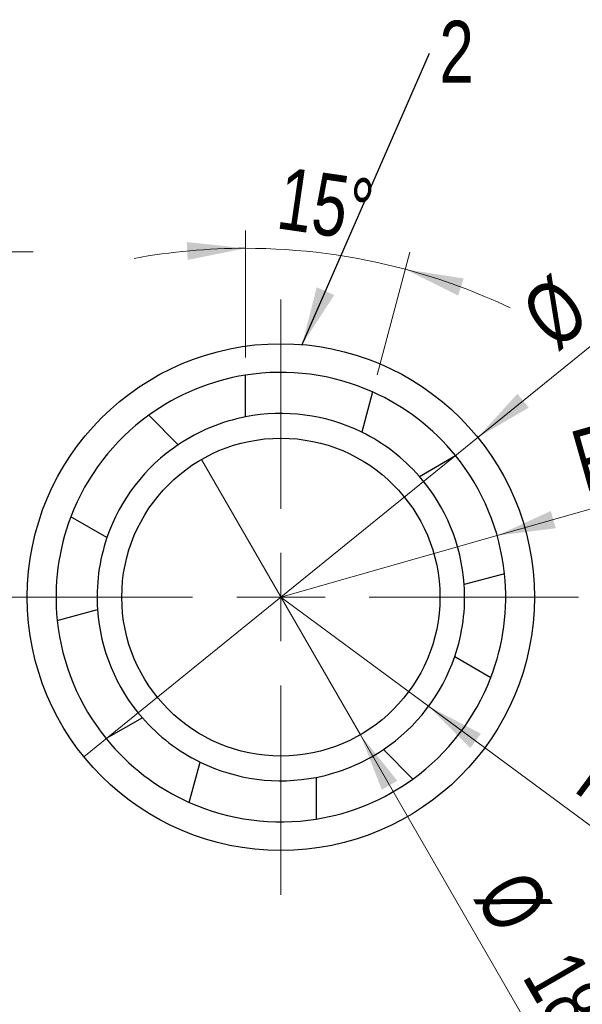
# Model space of a CAD drawing. Header units: millimetres. Extents: x 0 to 420, y 0 to 297.
# Tile 36 of 67: x 291 to 322, y 126 to 182. Entities that reach past the tile are written whole.
import ezdxf

# ---------------------------------------------------------------- set-up
doc = ezdxf.new("R2010")
doc.units = ezdxf.units.MM
doc.styles.add('SLDTEXTSTYLE1', font='TXT', dxfattribs={"width": 0.75})
doc.dimstyles.new('SLDDIMSTYLE1', dxfattribs={"dimtxt": 3.5, "dimasz": 3.302, "dimexe": 0, "dimexo": 0.0625, "dimgap": 0.875, "dimtad": 1, "dimrnd": 1e-09, "dimzin": 12, "dimdsep": 46, "dimtxsty": 'SLDTEXTSTYLE1', "dimsah": 1, "dimcen": 0.09, "dimadec": 0, "dimazin": 3, "dimtfac": 1, "dimtmove": 0, "dimatfit": 0, "dimfxl": 0, "dimfrac": 2, "dimtolj": 1, "dimtzin": 12, "dimarcsym": 0})
doc.dimstyles.new('SLDDIMSTYLE3', dxfattribs={"dimtxt": 0.18, "dimasz": 3.302, "dimexe": 0, "dimexo": 0.0625, "dimgap": 0, "dimtad": 0, "dimtih": 1, "dimtoh": 1, "dimdec": 0, "dimrnd": 1e-09, "dimzin": 0, "dimdsep": 46, "dimtxsty": 'Standard', "dimsah": 1, "dimcen": 0.09, "dimadec": 0, "dimazin": 0, "dimtfac": 3.302, "dimtdec": 0, "dimtofl": 0, "dimtmove": 0, "dimatfit": 3, "dimfxl": 0, "dimfrac": 2, "dimtolj": 1, "dimtzin": 0, "dimarcsym": 0})
doc.dimstyles.new('SLDDIMSTYLE4', dxfattribs={"dimtxt": 3.5, "dimasz": 3.302, "dimexe": 0, "dimexo": 0.0625, "dimgap": 0.875, "dimtad": 1, "dimrnd": 1e-09, "dimzin": 12, "dimdsep": 46, "dimtxsty": 'SLDTEXTSTYLE1', "dimsah": 1, "dimcen": 0, "dimadec": 0, "dimazin": 3, "dimtfac": 1, "dimtofl": 0, "dimtmove": 0, "dimatfit": 3, "dimfxl": 0, "dimfrac": 2, "dimtolj": 1, "dimtzin": 12, "dimarcsym": 0})
doc.dimstyles.new('SLDDIMSTYLE5', dxfattribs={"dimtxt": 3.5, "dimasz": 3.302, "dimexe": 0, "dimexo": 0.0625, "dimgap": 0.875, "dimtad": 1, "dimrnd": 1e-09, "dimzin": 12, "dimdsep": 46, "dimtxsty": 'SLDTEXTSTYLE1', "dimblk1": 'NONE', "dimsah": 1, "dimcen": 0, "dimadec": 0, "dimazin": 3, "dimtfac": 1, "dimtmove": 0, "dimatfit": 3, "dimldrblk": 'NONE', "dimfxl": 0, "dimfrac": 2, "dimtolj": 1, "dimtzin": 12, "dimarcsym": 0})
doc.dimstyles.new('SLDDIMSTYLE7', dxfattribs={"dimtxt": 3.5, "dimasz": 3.302, "dimexe": 0, "dimexo": 0.0625, "dimgap": 0.875, "dimtad": 1, "dimdec": 4, "dimzin": 12, "dimdsep": 46, "dimtxsty": 'SLDTEXTSTYLE1', "dimsah": 1, "dimcen": 0.09, "dimazin": 3, "dimtfac": 1, "dimtofl": 0, "dimtmove": 0, "dimatfit": 3, "dimfxl": 0, "dimfrac": 2, "dimtolj": 1, "dimtzin": 12, "dimarcsym": 0})

# ---------------------------------------------------------------- blocks, each defined once
blk = doc.blocks.new('_D_46')
at = {"color": 7, "linetype": 'Continuous', "lineweight": 0}
for p, q in [((303.372, 162.94), (303.372, 170.126)), ((310.815, 161.96), (312.675, 168.901))]:
    blk.add_line(p, q, dxfattribs=at)
at = {"color": 7, "linetype": 'Continuous', "lineweight": 18}
for start, end in [(90, 100.3749), (75, 90), (64.6251, 75)]:
    blk.add_arc((303.372, 134.181), 34.945, start, end, dxfattribs=at)
for points in [[(303.372, 169.126), (300.05, 169.478), (300.097, 168.463)], [(312.416, 167.935), (315.407, 166.447), (315.716, 167.415)]]:
    blk.add_solid(points, dxfattribs=at)
at = {"color": 7, "linetype": 'Continuous', "lineweight": 18, "insert": (305.539, 173.735), "char_height": 3.5, "attachment_point": 1, "rotation": 351.7663, "style": 'SLDTEXTSTYLE1'}
blk.add_mtext('15°', dxfattribs=at)
blk = doc.blocks.new('_D_47')
at = {"color": 7, "linetype": 'Continuous', "lineweight": 0}
for q in [(334.695, 173.163), (294.228, 140.332)]:
    blk.add_line((316.516, 158.414), q, dxfattribs=at)
at = {"color": 7, "linetype": 'Continuous', "lineweight": 18}
blk.add_solid([(316.516, 158.414), (319.4, 160.1), (318.76, 160.889)], dxfattribs=at)
at = {"color": 7, "linetype": 'Continuous', "lineweight": 18, "char_height": 3.5, "attachment_point": 1, "rotation": 39.053, "style": 'SLDTEXTSTYLE1'}
for s, insert in [('28,70', (322.789, 169.366)), ('%%c', (318.724, 165.999))]:
    blk.add_mtext(s, dxfattribs=dict(at, insert=insert))
blk = doc.blocks.new('_None')
blk = doc.blocks.new('_D_48')
at = {"color": 7, "linetype": 'Continuous', "lineweight": 0}
for q in [(336.744, 158.303), (305.372, 149.373)]:
    blk.add_line((317.611, 152.856), q, dxfattribs=at)
at = {"color": 7, "linetype": 'Continuous', "lineweight": 18}
blk.add_solid([(317.611, 152.856), (320.926, 153.272), (320.648, 154.249)], dxfattribs=at)
at = {"color": 7, "linetype": 'Continuous', "lineweight": 18, "insert": (321.595, 158.664), "char_height": 3.5, "attachment_point": 1, "rotation": 15.8886, "style": 'SLDTEXTSTYLE1'}
blk.add_mtext('R12,73', dxfattribs=at)
blk = doc.blocks.new('_D_49')
at = {"color": 7, "linetype": 'Continuous', "lineweight": 0}
for q in [(305.372, 149.373), (332.901, 129.022)]:
    blk.add_line((313.735, 143.19), q, dxfattribs=at)
at = {"color": 7, "linetype": 'Continuous', "lineweight": 18}
blk.add_solid([(313.735, 143.19), (316.088, 140.819), (316.692, 141.636)], dxfattribs=at)
at = {"color": 7, "linetype": 'Continuous', "lineweight": 18, "insert": (323.938, 141.241), "char_height": 3.5, "attachment_point": 1, "rotation": 323.5259, "style": 'SLDTEXTSTYLE1'}
blk.add_mtext('R10,40', dxfattribs=at)
blk = doc.blocks.new('_D_50')
at = {"color": 7, "linetype": 'Continuous', "lineweight": 0}
for q in [(300.872, 157.167), (320.664, 122.887)]:
    blk.add_line((309.872, 141.578), q, dxfattribs=at)
at = {"color": 7, "linetype": 'Continuous', "lineweight": 18}
blk.add_solid([(309.872, 141.578), (311.083, 138.465), (311.963, 138.973)], dxfattribs=at)
at = {"color": 7, "linetype": 'Continuous', "lineweight": 18, "char_height": 3.5, "attachment_point": 1, "rotation": 300, "style": 'SLDTEXTSTYLE1'}
for s, insert in [('%%c', (319.331, 134.185)), ('18', (322.017, 129.64))]:
    blk.add_mtext(s, dxfattribs=dict(at, insert=insert))
blk = doc.blocks.new('SW_NOTE_0_15')
at = {"color": 0, "linetype": 'Continuous', "lineweight": 0, "insert": (0.559, 1.842), "char_height": 3.5, "attachment_point": 1, "style": 'SLDTEXTSTYLE1'}
blk.add_mtext('2', dxfattribs=at)
blk = doc.blocks.new('SW_CENTERMARKSYMBOL_2')
at = {"color": 0, "linetype": 'Continuous', "lineweight": 18}
for p, q in [((0, 5), (0, 16.85)), ((0, 0), (0, 2.5)), ((-5, 0), (-16.85, 0)), ((0, 0), (-2.5, 0)), ((0, 0), (0, -2.5)), ((0, 0), (2.5, 0)), ((5, 0), (16.85, 0)), ((0, -5), (0, -16.85))]:
    blk.add_line(p, q, dxfattribs=at)
blk = doc.blocks.new('_D_52')
at = {"color": 7, "linetype": 'Continuous', "lineweight": 0}
for p, q in [((276.245, 163.098), (276.245, 169.917)), ((279.695, 160.673), (279.695, 169.917)), ((276.245, 168.917), (269.895, 168.917)), ((276.245, 168.917), (279.695, 168.917)), ((279.695, 168.917), (291.352, 168.917))]:
    blk.add_line(p, q, dxfattribs=at)
at = {"color": 7, "linetype": 'Continuous', "lineweight": 18}
for points in [[(276.245, 168.917), (272.943, 169.425), (272.943, 168.409)], [(279.695, 168.917), (282.997, 168.409), (282.997, 169.425)]]:
    blk.add_solid(points, dxfattribs=at)
at = {"color": 7, "linetype": 'Continuous', "lineweight": 18, "insert": (282.3, 173.428), "char_height": 3.5, "attachment_point": 1, "style": 'SLDTEXTSTYLE1'}
blk.add_mtext('3,45', dxfattribs=at)

msp = doc.modelspace()

# ---------------------------------------------------------------- linework, layer by layer
at = {"color": 7, "linetype": 'Continuous', "lineweight": 25}
for p, q in [((303.37191, 159.57859), (303.37191, 161.93956)), ((310.5563, 160.99371), (309.94524, 158.7132)), ((297.90002, 159.67303), (299.56948, 158.00357)), ((313.21046, 156.2077), (315.25512, 157.38818)), ((295.53336, 152.7436), (293.4887, 153.92408)), ((318.02819, 150.6934), (315.74767, 150.08233)), ((292.71563, 148.05202), (294.99615, 148.66309)), ((315.21046, 146.00182), (317.25512, 144.82134)), ((297.53336, 142.53772), (295.4887, 141.35724)), ((312.8438, 139.07239), (311.17435, 140.74185)), ((300.18752, 137.75171), (300.79859, 140.03222)), ((307.37191, 139.16683), (307.37191, 136.80586))]:
    msp.add_line(p, q, dxfattribs=at)
for radius in [14.35, 9]:
    msp.add_circle((305.37191, 149.37271), radius, dxfattribs=at)
for radius, start, end in [(12.725, 99.042724, 125.957276), (12.725, 65.957276, 99.042724), (12.725, 39.042724, 65.957276), (12.725, 125.957276, 159.042724), (10.4, 101.087489, 123.912511), (10.4, 63.912511, 101.087489), (10.4, 41.087489, 63.912511), (10.4, 123.912511, 161.087489), (12.725, 5.957276, 39.042724), (10.4, 3.912511, 41.087489), (12.725, 159.042724, 185.957276), (10.4, 161.087489, 183.912511), (12.725, 339.042724, 5.957276), (10.4, 341.087489, 3.912511), (10.4, 183.912511, 221.087489), (12.725, 185.957276, 219.042724), (10.4, 303.912511, 341.087489), (12.725, 305.957276, 339.042724), (10.4, 221.087489, 243.912511), (12.725, 219.042724, 245.957276), (10.4, 281.087489, 303.912511), (10.4, 243.912511, 281.087489), (12.725, 279.042724, 305.957276), (12.725, 245.957276, 279.042724)]:
    msp.add_arc((305.37191, 149.37271), radius, start, end, dxfattribs=at)

# ---------------------------------------------------------------- block references
at = {"color": 7, "linetype": 'Continuous', "lineweight": 0}
for name, p in [('SW_NOTE_0_15', (313.78571, 180.16489)), ('SW_CENTERMARKSYMBOL_2', (305.37191, 149.37271))]:
    msp.add_blockref(name, p, dxfattribs=at)

# ---------------------------------------------------------------- dimensions: what is measured, and where the dimension line sits
at = {"color": 7, "linetype": 'Continuous', "lineweight": 18}
for p1, p2, picture, middle in [((294.22823, 140.33165), (316.5156, 158.41377), '_D_47', (328.2296, 167.91755)), ((300.87191, 157.16694), (309.87191, 141.57848), '_D_50', (318.12741, 127.27956))]:
    dim = msp.add_diameter_dim_2p(p1=p1, p2=p2, dimstyle='SLDDIMSTYLE5', dxfattribs=at)
    dim.commit()
    dim.dimension.update_dxf_attribs({"geometry": picture, "text_midpoint": middle, "dimtype": 163})
dim = msp.add_linear_dim(base=(279.69502, 168.91668), p1=(276.24502, 162.09771), p2=(279.69502, 159.67303), dimstyle='SLDDIMSTYLE1', dxfattribs=at)
dim.commit()
dim.dimension.update_dxf_attribs({"geometry": '_D_52', "text_midpoint": (286.82603, 168.91668), "dimtype": 160})
dim = msp.add_angular_dim_2l(base=(307.93309, 168.82677), line1=((310.5563, 160.99371), (309.94524, 158.7132)), line2=((303.37191, 159.57859), (303.37191, 161.93956)), dimstyle='SLDDIMSTYLE7', dxfattribs=at)
dim.commit()
dim.dimension.update_dxf_attribs({"geometry": '_D_46', "text_midpoint": (308.37633, 168.76552), "dimtype": 162})
for center, mpoint, picture, middle in [((305.3719130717, 149.3727099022), (317.6107656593, 152.856402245), '_D_48', (329.9288491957, 156.3626542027)), ((305.37191, 149.37271), (313.73482, 143.19033), '_D_49', (327.19601, 133.23901))]:
    dim = msp.add_radius_dim(center=center, mpoint=mpoint, dimstyle='SLDDIMSTYLE4', dxfattribs=at)
    dim.commit()
    dim.dimension.update_dxf_attribs({"geometry": picture, "text_midpoint": middle, "dimtype": 164})

# ---------------------------------------------------------------- leaders
at = {"color": 7, "linetype": 'Continuous', "lineweight": 0}
msp.add_leader([(306.57425, 163.67225), (313.78571, 180.16489)], dimstyle='SLDDIMSTYLE3', dxfattribs=at)

doc.saveas('drawing.dxf')
